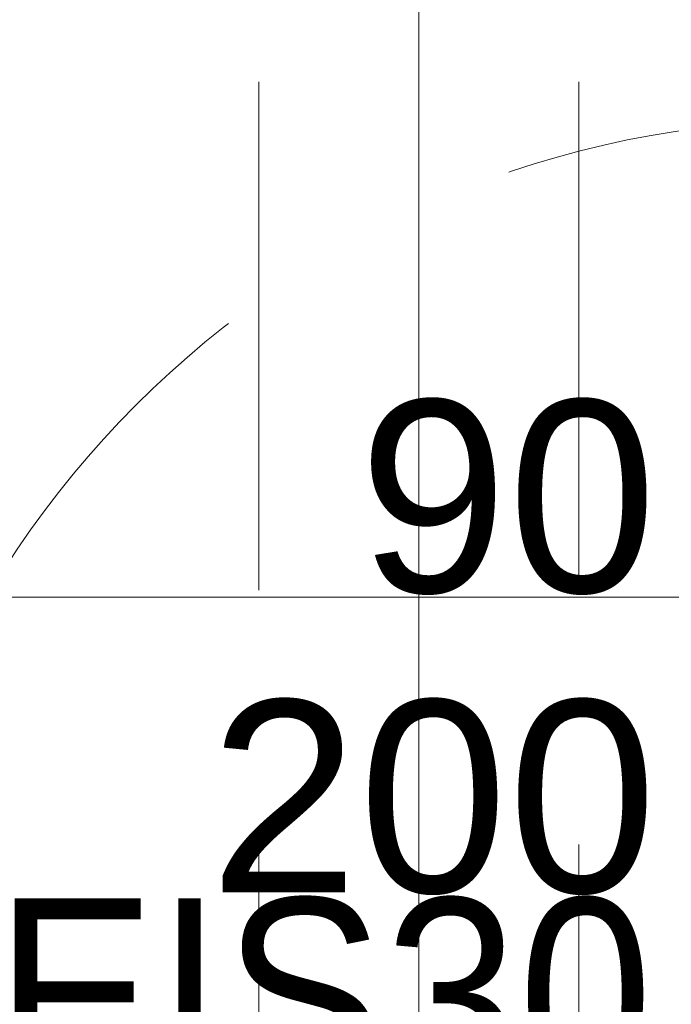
# Model space of a CAD drawing. Header units: centimetres. Extents: x -1737 to 22393, y -8842 to 3838.
# Tile 80 of 167: x -650 to -589, y 1441 to 1533. Entities that reach past the tile are written whole.
import ezdxf

# ---------------------------------------------------------------- set-up
doc = ezdxf.new("R2010")
doc.units = ezdxf.units.CM
for name, pattern in [('Dash', [60, 30, -30]), ('Oś', [222.25, 127, -31.75, 31.75, -31.75]), ('Ukryte', [71.438, 47.625, -23.813])]:
    doc.linetypes.add(name, pattern=pattern)
for name, color, linetype, lineweight in [('A-DETL-HDLN', 90, 'Ukryte', 9), ('A-DOOR', 31, 'Continuous', 13), ('A-DOOR-HDLN', 31, 'Continuous', 13), ('A-DOOR-IDEN', 31, 'Continuous', 13), ('G-ANNO-TEXT', 231, 'Continuous', 13), ('S-GRID', 1, 'Continuous', 13)]:
    doc.layers.add(name, color=color, linetype=linetype, lineweight=lineweight)
doc.styles.add('Arial', font='arial.ttf', dxfattribs={"width": 0.9, "height": 18})
doc.styles.add('Arial_9', font='arial.ttf', dxfattribs={"height": 18})

# ---------------------------------------------------------------- blocks, each defined once
blk = doc.blocks.new('Schueco_FWS_ADS-70-HD_inw_Family-01 - FWS SI insert unit-2308021-3_piętro I __3_90 m_ - stan projektowany')
at = {"layer": 'A-DOOR-HDLN', "linetype": 'Dash', "lineweight": 9}
blk.add_arc((-46.25, 7.1), 91.094, 0, 90, dxfattribs=at)
blk = doc.blocks.new('etykieta drzwi wymiar i kategoria - Aluprof Curtain Door - etykieta drzwi 1S dół-1350914-3_piętro I __3_90 m_ - stan projektowany')
at = {"layer": 'A-DOOR-IDEN'}
for q in [(0, 0.59844), (0, -0.59844)]:
    blk.add_line((0, 0), q, dxfattribs=at)

msp = doc.modelspace()

# ---------------------------------------------------------------- linework, layer by layer
at = {"layer": 'A-DETL-HDLN'}
for p, q in [((-627.623, 408.326), (-627.623, 2788.326)), ((-627.623, 408.326), (-627.623, 2788.326)), ((-597.623, 408.326), (-597.623, 2788.326)), ((-597.623, 408.326), (-597.623, 2788.326))]:
    msp.add_line(p, q, dxfattribs=at)
at = {"layer": 'S-GRID', "linetype": 'Oś'}
msp.add_line((-612.623, 2884.269), (-612.623, 27.126), dxfattribs=at)

# ---------------------------------------------------------------- block references
at = {"layer": 'A-DOOR', "rotation": 90.0000000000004}
msp.add_blockref('Schueco_FWS_ADS-70-HD_inw_Family-01 - FWS SI insert unit-2308021-3_piętro I __3_90 m_ - stan projektowany', (-567.623, 1479.076), dxfattribs=at)
at = {"layer": 'A-DOOR-IDEN', "xscale": 99.99999999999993, "yscale": 99.99999999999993, "zscale": 99.99999999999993, "rotation": 270.0000000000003}
msp.add_blockref('etykieta drzwi wymiar i kategoria - Aluprof Curtain Door - etykieta drzwi 1S dół-1350914-3_piętro I __3_90 m_ - stan projektowany', (-605.864, 1479.251), dxfattribs=at)

# ---------------------------------------------------------------- texts
at = {"layer": 'A-DOOR-IDEN', "insert": (-590.306, 1474.529), "char_height": 18, "width": 41.7, "attachment_point": 6, "line_spacing_factor": 0.936439, "style": 'Arial_9'}
msp.add_mtext('\\pxqr,t7.05556,14.11111,21.16667,28.22222,35.27778,42.33333,49.38889,56.44444,63.5,70.55556,77.61111,84.66667,91.72222,98.77778,105.83333,112.88889,119.94444,127,134.05556,141.11111,148.16667,155.22222,162.27778,169.33333,176.38889,183.44444,190.5,197.55556,204.61111,211.66667,218.72222,225.77778;{90\\P200}', dxfattribs=at)
at = {"layer": 'G-ANNO-TEXT', "color": 1, "insert": (-652.346, 1451.065), "char_height": 18, "width": 61.3575, "attachment_point": 1, "line_spacing_factor": 0.936439, "style": 'Arial'}
msp.add_mtext('\\pxt6.35,12.7,19.05,25.4,31.75,38.1,44.45,50.8,57.15,63.5,69.85,76.2,82.55,88.9,95.25,101.6,107.95,114.3,120.65,127,133.35,139.7,146.05,152.4,158.75,165.1,171.45,177.8,184.15,190.5,196.85,203.2;{EIS30}', dxfattribs=at)

doc.saveas('drawing.dxf')
